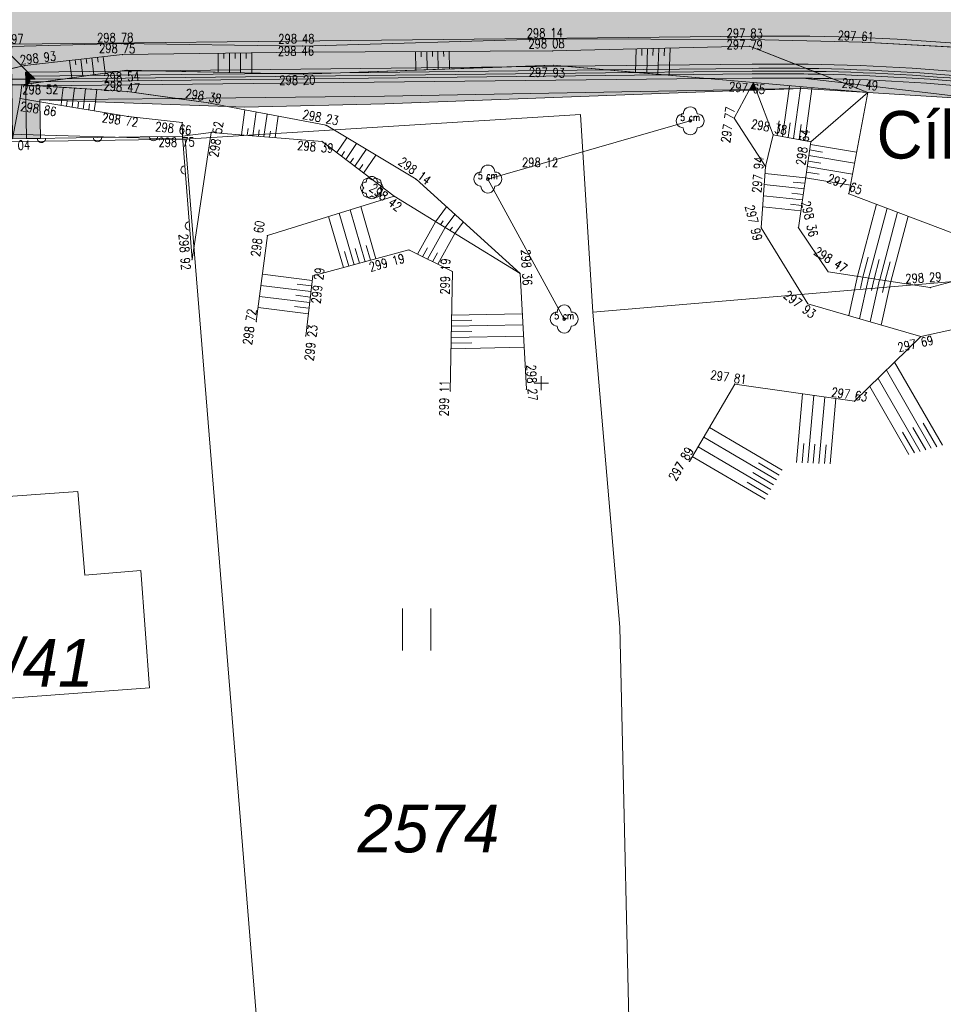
# Model space of a CAD drawing. Header units: metres. Extents: x -457078 to -456448, y -1111280 to -1111132.
# Tile 20 of 35: x -456769 to -456736, y -1111247 to -1111212. Entities that reach past the tile are written whole.
import ezdxf
from ezdxf.enums import TextEntityAlignment as Align

# ---------------------------------------------------------------- set-up
doc = ezdxf.new("R2010")
doc.units = ezdxf.units.M
doc.header["$MEASUREMENT"] = 0
doc.layers.get('0').update_dxf_attribs({"lineweight": 13})
for name, color, linetype, lineweight in [('GEOD - KULTURA', 3, 'Continuous', 13), ('GEOD - VYSKY', 34, 'Continuous', 0), ('HRANICE', 7, 'Continuous', 13), ('Hranice parcel', 9, 'Continuous', 13), ('Parcelní čísla', 9, 'Continuous', 13), ('Pop  PČ popisy', 9, 'Continuous', 13), ('PRIP_ODHUMUSOVANI', 31, 'Continuous', 0), ('PRIP_ODSTR_KOMUNIKACE', 254, 'Continuous', 0), ('SIT', 5, 'Continuous', 13), ('SKRYTE_BODY', 7, 'Continuous', 0), ('SRAFY', 7, 'Continuous', 0), ('TEREN', 7, 'Continuous', 13), ('TEXTY_KULTURA', 3, 'Continuous', 13), ('VYPNOUT HRANY', 7, 'Continuous', 13), ('VYPNOUT SRAFY', 7, 'Continuous', 0), ('Značky kultur', 9, 'Continuous', 13)]:
    doc.layers.add(name, color=color, linetype=linetype, lineweight=lineweight)
doc.styles.add('ROMANS', font='romans.shx')
doc.styles.add('Style-cs_Italics', font='cs_Italics.shx')
doc.styles.add('Style-cs_Working', font='cs_Working.shx')

# ---------------------------------------------------------------- blocks, each defined once
blk = doc.blocks.new('3.06')
at = {"layer": 'Značky kultur', "ltscale": 0.25}
for p, q in [((-0.0511, 0), (-0.0511, 0.15)), ((0.049, 0), (0.049, 0.15))]:
    blk.add_line(p, q, dxfattribs=at)
blk = doc.blocks.new('SIT')
at = {"color": 0, "linetype": 'ByBlock', "lineweight": -2}
for p, q in [((-1, 0), (1, 0)), ((0, 1), (0, -1))]:
    blk.add_line(p, q, dxfattribs=at)
blk = doc.blocks.new('KER')
at = {"color": 0, "linetype": 'ByBlock', "lineweight": -2, "flags": 128}
blk.add_lwpolyline([(-0.8, -0.8, 1.000074), (0.8, -0.8)], format="xyb", dxfattribs=at)
at = {"color": 0, "linetype": 'ByBlock', "lineweight": -2}
for centre, start, end in [((0, 0.8), 359.9958, 180.0042), ((-0.8, 0), 89.9989, 270.0011), ((-0.57, 0.53), 44.9958, 225.0042), ((0.57, 0.53), 314.9989, 135.0011), ((0.8, 0), 269.9989, 90.0011), ((-0.57, -0.6), 134.9989, 315.0011), ((0.57, -0.6), 224.9958, 45.0042)]:
    blk.add_arc(centre, 0.8, start, end, dxfattribs=at)
blk = doc.blocks.new('STROM_LI')
at = {"color": 0, "linetype": 'ByBlock', "lineweight": -2}
blk.add_circle((0, 0), 0.2, dxfattribs=at)
for centre, start, end in [((0.000019, 1.000148), 359.995762, 180.004238), ((-1, 0.000074), 89.998883, 270.001117), ((-1, 0.000074), 359.995762, 0.004238), ((1.000039, 0.000074), 179.995762, 180.004238), ((1.000039, 0.000074), 269.998883, 90.001117), ((0.000019, -1), 179.995762, 0.004238)]:
    blk.add_arc(centre, 1, start, end, dxfattribs=at)
blk = doc.blocks.new('PLOTZDEN')
at = {"color": 0, "linetype": 'ByBlock', "lineweight": -2}
blk.add_arc((0, 0), 0.6, 270, 90, dxfattribs=at)

msp = doc.modelspace()

# ---------------------------------------------------------------- hatches: boundary and pattern name
at = {"layer": 'PRIP_ODHUMUSOVANI', "ltscale": 0.25, "extrusion": (0, 0, -1)}
for points in [[(456740.941, -1111213.606, 0.047949), (456726.192, -1111215.155), (456718.085, -1111216.803), (456717.641, -1111216.804), (456715.534, -1111216.811), (456714.028, -1111217.117, -0.01785), (456711.775, -1111217.492), (456711.548, -1111217.893), (456710.932, -1111217.966), (456711.244, -1111217.415), (456715.806, -1111216.393), (456722.998, -1111215.024), (456729.617, -1111213.656), (456732.565, -1111213.149), (456738.528, -1111212.828), (456742.525, -1111212.725), (456749.66, -1111212.704), (456758.521, -1111212.962), (456764.991, -1111212.873), (456768.901, -1111212.973), (456768.917, -1111213.11), (456768.914, -1111213.315), (456768.539, -1111213.682), (456768.437, -1111213.66), (456764.954, -1111213.264), (456758.528, -1111213.176), (456749.593, -1111213.135), (456742.568, -1111212.97)], [(456742.478, -1111213.608, 0.004959), (456740.941, -1111213.606), (456742.568, -1111212.97), (456749.593, -1111213.135), (456758.528, -1111213.176), (456764.954, -1111213.264), (456768.437, -1111213.66), (456768.539, -1111213.682), (456768.326, -1111213.891), (456765.009, -1111213.855), (456764.791, -1111213.825), (456763.963, -1111213.844), (456751.059, -1111213.702), (456749.574, -1111213.649), (456749.2, -1111213.681)], [(456740.546, -1111213.76, 0.046664), (456726.222, -1111215.302), (456718.262, -1111216.92), (456718.085, -1111216.803), (456726.192, -1111215.155, -0.047949), (456740.941, -1111213.606)], [(456740.279, -1111213.865, 0.045795), (456726.242, -1111215.4), (456718.282, -1111217.018), (456718.262, -1111216.92), (456726.222, -1111215.302, -0.046664), (456740.546, -1111213.76)], [(456740.01, -1111213.97, 0.044915), (456726.262, -1111215.498), (456718.302, -1111217.116), (456718.282, -1111217.018), (456726.242, -1111215.4, -0.045795), (456740.279, -1111213.865)], [(456739.601, -1111214.13, 0.043576), (456726.292, -1111215.645), (456718.185, -1111217.293), (456718.302, -1111217.116), (456726.262, -1111215.498, -0.044915), (456740.01, -1111213.97)], [(456733.987, -1111214.9, 0.024686), (456726.9, -1111215.966), (456726.78, -1111215.961), (456726.763, -1111215.994), (456717.845, -1111217.806), (456718.185, -1111217.293), (456726.292, -1111215.645, -0.043576), (456739.601, -1111214.13), (456739.213, -1111214.281)], [(456767.896, -1111214.956), (456767.897, -1111214.887), (456763.025, -1111214.833), (456764.782, -1111214.587), (456767.85, -1111214.386), (456768.403, -1111214.392), (456768.397, -1111214.873)]]:
    msp.add_hatch(color=256, dxfattribs=at).paths.add_polyline_path(points)
at = {"layer": 'PRIP_ODHUMUSOVANI', "ltscale": 0.25}
for points in [[(-456768.91, -1111213.764), (-456768.914, -1111213.315), (-456768.539, -1111213.682)], [(-456740.941, -1111213.606, 0.004959), (-456742.478, -1111213.608), (-456749.2, -1111213.681), (-456747.664, -1111213.815), (-456742.477, -1111213.758, -0.006241), (-456740.546, -1111213.76)], [(-456768.905, -1111214.148), (-456768.91, -1111213.764), (-456768.539, -1111213.682), (-456768.326, -1111213.891), (-456768.408, -1111213.892), (-456768.405, -1111214.142)], [(-456768.256, -1111214.041), (-456768.408, -1111213.892), (-456768.326, -1111213.891), (-456768.174, -1111214.04)], [(-456768.405, -1111214.142), (-456768.408, -1111213.892), (-456768.256, -1111214.041), (-456768.255, -1111214.141)], [(-456768.174, -1111214.04), (-456768.326, -1111213.891), (-456765.009, -1111213.855), (-456766.194, -1111214.018)], [(-456767.774, -1111214.235), (-456766.984, -1111214.127), (-456746.639, -1111213.903), (-456745.615, -1111213.992)], [(-456766.984, -1111214.127), (-456766.194, -1111214.018), (-456759.466, -1111213.944), (-456758.489, -1111213.966), (-456757.163, -1111213.919), (-456747.664, -1111213.815), (-456746.639, -1111213.903)], [(-456766.194, -1111214.018), (-456765.009, -1111213.855), (-456763.963, -1111213.844), (-456759.466, -1111213.944)], [(-456765.009, -1111213.855), (-456764.791, -1111213.825), (-456763.963, -1111213.844)], [(-456759.466, -1111213.944), (-456763.963, -1111213.844), (-456751.059, -1111213.702), (-456757.163, -1111213.919)], [(-456758.489, -1111213.966), (-456759.466, -1111213.944), (-456757.163, -1111213.919)], [(-456757.163, -1111213.919), (-456751.059, -1111213.702), (-456749.2, -1111213.681), (-456747.664, -1111213.815)], [(-456751.059, -1111213.702), (-456749.574, -1111213.649), (-456749.2, -1111213.681)], [(-456740.546, -1111213.76, 0.006241), (-456742.477, -1111213.758), (-456747.664, -1111213.815), (-456746.639, -1111213.903), (-456742.475, -1111213.858, -0.007108), (-456740.279, -1111213.865)], [(-456740.279, -1111213.865, 0.007108), (-456742.475, -1111213.858), (-456746.639, -1111213.903), (-456745.615, -1111213.992), (-456742.474, -1111213.958, -0.007986), (-456740.01, -1111213.97)], [(-456740.01, -1111213.97, 0.007986), (-456742.474, -1111213.958), (-456745.615, -1111213.992), (-456744.079, -1111214.125), (-456742.473, -1111214.108, -0.009323), (-456739.601, -1111214.13)], [(-456768.903, -1111214.343), (-456768.905, -1111214.148), (-456768.405, -1111214.142), (-456768.403, -1111214.322), (-456768.542, -1111214.341)], [(-456768.403, -1111214.35), (-456768.542, -1111214.341), (-456768.403, -1111214.322)], [(-456768.403, -1111214.322), (-456768.405, -1111214.142), (-456768.255, -1111214.141), (-456768.254, -1111214.241), (-456768.323, -1111214.311)], [(-456768.364, -1111214.353), (-456768.403, -1111214.35), (-456768.403, -1111214.322), (-456768.323, -1111214.311)], [(-456767.85, -1111214.386), (-456768.364, -1111214.353), (-456768.323, -1111214.311), (-456767.774, -1111214.235), (-456745.615, -1111213.992), (-456744.079, -1111214.125)], [(-456768.323, -1111214.311), (-456768.254, -1111214.241), (-456767.774, -1111214.235)], [(-456768.255, -1111214.141), (-456768.256, -1111214.041), (-456768.174, -1111214.04), (-456768.073, -1111214.139)], [(-456768.254, -1111214.241), (-456768.255, -1111214.141), (-456768.073, -1111214.139), (-456766.984, -1111214.127), (-456767.774, -1111214.235)], [(-456768.073, -1111214.139), (-456768.174, -1111214.04), (-456766.194, -1111214.018), (-456766.984, -1111214.127)], [(-456763.025, -1111214.833), (-456764.782, -1111214.587), (-456767.85, -1111214.386), (-456744.079, -1111214.125), (-456742.43, -1111214.268), (-456742.559, -1111214.508), (-456755.594, -1111214.752)], [(-456740.67, -1111214.109, 0.005852), (-456742.473, -1111214.108), (-456744.079, -1111214.125), (-456742.43, -1111214.268), (-456738.344, -1111214.621), (-456739.213, -1111214.281)], [(-456742.559, -1111214.508), (-456742.43, -1111214.268), (-456742.34, -1111214.504)], [(-456738.345, -1111214.622), (-456740.675, -1111214.473), (-456742.34, -1111214.504), (-456742.43, -1111214.268), (-456738.344, -1111214.621)], [(-456739.601, -1111214.13, 0.003471), (-456740.67, -1111214.109), (-456739.213, -1111214.281)], [(-456733.987, -1111214.9), (-456738.344, -1111214.622), (-456738.344, -1111214.621), (-456739.213, -1111214.281)], [(-456768.882, -1111216.274), (-456768.903, -1111214.343), (-456768.542, -1111214.341), (-456768.606, -1111214.839)], [(-456768.397, -1111214.873), (-456768.606, -1111214.839), (-456768.542, -1111214.341), (-456768.403, -1111214.35), (-456768.403, -1111214.392)], [(-456768.403, -1111214.392), (-456768.403, -1111214.35), (-456768.364, -1111214.353)], [(-456768.403, -1111214.392), (-456768.364, -1111214.353), (-456767.85, -1111214.386)], [(-456760.59, -1111215.142), (-456761.217, -1111215.12), (-456761.879, -1111214.994), (-456763.025, -1111214.833), (-456755.594, -1111214.752), (-456742.559, -1111214.508), (-456742.578, -1111214.543), (-456755.591, -1111215.024)], [(-456742.578, -1111214.543), (-456742.559, -1111214.508), (-456742.34, -1111214.504), (-456742.328, -1111214.534)], [(-456742.328, -1111214.534), (-456742.34, -1111214.504), (-456740.675, -1111214.473)], [(-456768.882, -1111216.274), (-456768.606, -1111214.839), (-456768.397, -1111214.873), (-456768.382, -1111216.266)], [(-456768.382, -1111216.266), (-456768.397, -1111214.873), (-456767.896, -1111214.956), (-456767.882, -1111216.258), (-456767.994, -1111216.26)], [(-456761.217, -1111215.12), (-456767.897, -1111214.887), (-456763.025, -1111214.833), (-456761.879, -1111214.994)]]:
    msp.add_hatch(color=256, dxfattribs=at).paths.add_polyline_path(points)
at = {"layer": 'PRIP_ODSTR_KOMUNIKACE', "ltscale": 0.25, "extrusion": (0, 0, -1)}
for points in [[(456818.051, -1111210.437, 0.328774), (456832.495, -1111200.031), (456832.625, -1111199.714), (456832.838, -1111198.786), (456835.73, -1111199.381), (456835.535, -1111200.327), (456834.673, -1111202.845), (456832.607, -1111206.389), (456830.619, -1111208.714), (456828.356, -1111210.477), (456825.032, -1111212.424), (456823.212, -1111213.494), (456814.395, -1111213.397), (456798.647, -1111213.224), (456787.338, -1111213.1), (456781.464, -1111213.036), (456775.948, -1111212.975), (456768.919, -1111212.898), (456742.489, -1111212.608, 0.052921), (456725.993, -1111214.175), (456713.928, -1111216.627, -0.098325), (456701.658, -1111216.682), (456699.407, -1111216.246), (456699.932, -1111213.292), (456702.229, -1111213.737, 0.033568), (456706.022, -1111214.212), (456706.095, -1111214.223), (456706.2, -1111214.221, 0.033825), (456710.051, -1111214.157), (456710.806, -1111214.145), (456711.439, -1111214.006, 0.016836), (456713.331, -1111213.687), (456725.395, -1111211.236, -0.015515), (456730.38, -1111210.383), (456732.9, -1111210.113), (456738.582, -1111209.739), (456742.676, -1111209.721), (456749.19, -1111209.905), (456749.58, -1111209.685), (456749.852, -1111209.688), (456765.531, -1111209.861), (456765.854, -1111209.864), (456766.038, -1111209.95), (456768.897, -1111210.079), (456776.048, -1111210.13), (456781.21, -1111210.162), (456787.904, -1111210.368), (456793.171, -1111210.403), (456797.067, -1111210.364), (456805.08, -1111210.32), (456806.668, -1111210.312)], [(456711.463, -1111217.027, 0.019827), (456713.928, -1111216.627), (456725.993, -1111214.175, -0.052921), (456742.489, -1111212.608), (456768.919, -1111212.898), (456768.918, -1111212.973), (456768.901, -1111212.973), (456764.991, -1111212.873), (456758.521, -1111212.962), (456749.66, -1111212.704), (456742.525, -1111212.725), (456738.528, -1111212.828), (456732.565, -1111213.149), (456729.617, -1111213.656), (456722.998, -1111215.024), (456715.806, -1111216.393), (456711.244, -1111217.415)]]:
    msp.add_hatch(color=256, dxfattribs=at).paths.add_polyline_path(points)

# ---------------------------------------------------------------- linework, layer by layer
at = {"layer": 'GEOD - KULTURA', "ltscale": 0.25}
for p, q in [((-456751.909, -1111217.709), (-456744.686, -1111215.633)), ((-456749.183, -1111222.707), (-456751.909, -1111217.709))]:
    msp.add_line(p, q, dxfattribs=at)
at = {"layer": 'HRANICE', "ltscale": 0.25}
for p, q in [((-456768.882, -1111216.274), (-456762.806, -1111216.178)), ((-456762.806, -1111216.178), (-456762.467, -1111220.587))]:
    msp.add_line(p, q, dxfattribs=at)
at = {"layer": 'Hranice parcel', "ltscale": 0.25}
for p, q in [((-456837.84, -1111214.13), (-456762.71, -1111216.29)), ((-456762.71, -1111216.29), (-456780.73, -1111216.53)), ((-456758.67, -1111266.16), (-456762.71, -1111216.29))]:
    msp.add_line(p, q, dxfattribs=at)
at = {"layer": 'Hranice parcel', "ltscale": 0.25, "flags": 128}
for points in [[(-456748.16, -1111222.46), (-456748.6, -1111215.4), (-456762.71, -1111216.29)], [(-456698.75, -1111218.05), (-456721.85, -1111220.23), (-456748.16, -1111222.46)], [(-456748.16, -1111222.46), (-456747.2, -1111233.71), (-456746.78, -1111251.85), (-456756.11, -1111252.95), (-456755.77, -1111256.51), (-456754.252, -1111277.746)], [(-456764.3, -1111231.68), (-456763.99, -1111235.87), (-456775.7, -1111236.74), (-456775.98, -1111232.53), (-456773.13, -1111232.3), (-456773.36, -1111229.35), (-456766.55, -1111228.86), (-456766.3, -1111231.85), (-456764.3, -1111231.68)]]:
    msp.add_lwpolyline(points, dxfattribs=at)
at = {"layer": 'PRIP_ODHUMUSOVANI', "ltscale": 0.25, "flags": 128}
msp.add_lwpolyline([(-456732.565, -1111213.149), (-456738.528, -1111212.828), (-456742.525, -1111212.725), (-456749.66, -1111212.704), (-456758.521, -1111212.962), (-456764.991, -1111212.873), (-456768.901, -1111212.973), (-456768.917, -1111213.11), (-456768.914, -1111213.315), (-456768.539, -1111213.682), (-456768.437, -1111213.66), (-456764.954, -1111213.264), (-456758.528, -1111213.176), (-456749.593, -1111213.135), (-456742.568, -1111212.97), (-456740.941, -1111213.606, -0.047949), (-456726.192, -1111215.155)], format="xyb", dxfattribs=at)
for points in [[(-456742.478, -1111213.608, -0.004959), (-456740.941, -1111213.606), (-456742.568, -1111212.97), (-456749.593, -1111213.135), (-456758.528, -1111213.176), (-456764.954, -1111213.264), (-456768.437, -1111213.66), (-456768.539, -1111213.682), (-456768.326, -1111213.891), (-456765.009, -1111213.855), (-456764.791, -1111213.825), (-456763.963, -1111213.844), (-456751.059, -1111213.702), (-456749.574, -1111213.649), (-456749.2, -1111213.681)], [(-456740.941, -1111213.606, 0.004959), (-456742.478, -1111213.608), (-456749.2, -1111213.681), (-456747.664, -1111213.815), (-456742.477, -1111213.758, -0.006241), (-456740.546, -1111213.76)], [(-456740.546, -1111213.76, -0.046664), (-456726.222, -1111215.302), (-456718.262, -1111216.92), (-456718.085, -1111216.803), (-456726.192, -1111215.155, 0.047949), (-456740.941, -1111213.606)], [(-456740.546, -1111213.76, 0.006241), (-456742.477, -1111213.758), (-456747.664, -1111213.815), (-456746.639, -1111213.903), (-456742.475, -1111213.858, -0.007108), (-456740.279, -1111213.865)], [(-456740.279, -1111213.865, 0.007108), (-456742.475, -1111213.858), (-456746.639, -1111213.903), (-456745.615, -1111213.992), (-456742.474, -1111213.958, -0.007986), (-456740.01, -1111213.97)], [(-456740.01, -1111213.97, 0.007986), (-456742.474, -1111213.958), (-456745.615, -1111213.992), (-456744.079, -1111214.125), (-456742.473, -1111214.108, -0.009323), (-456739.601, -1111214.13)], [(-456740.279, -1111213.865, -0.045795), (-456726.242, -1111215.4), (-456718.282, -1111217.018), (-456718.262, -1111216.92), (-456726.222, -1111215.302, 0.046664), (-456740.546, -1111213.76)], [(-456740.01, -1111213.97, -0.044915), (-456726.262, -1111215.498), (-456718.302, -1111217.116), (-456718.282, -1111217.018), (-456726.242, -1111215.4, 0.045795), (-456740.279, -1111213.865)], [(-456739.601, -1111214.13, -0.043576), (-456726.292, -1111215.645), (-456718.185, -1111217.293), (-456718.302, -1111217.116), (-456726.262, -1111215.498, 0.044915), (-456740.01, -1111213.97)], [(-456740.67, -1111214.109, 0.005852), (-456742.473, -1111214.108), (-456744.079, -1111214.125), (-456742.43, -1111214.268), (-456738.344, -1111214.621), (-456739.213, -1111214.281)], [(-456739.601, -1111214.13, 0.003471), (-456740.67, -1111214.109), (-456739.213, -1111214.281)], [(-456733.987, -1111214.9, -0.024686), (-456726.9, -1111215.966), (-456726.78, -1111215.961), (-456726.763, -1111215.994), (-456717.845, -1111217.806), (-456718.185, -1111217.293), (-456726.292, -1111215.645, 0.043576), (-456739.601, -1111214.13), (-456739.213, -1111214.281)]]:
    msp.add_lwpolyline(points, format="xyb", close=True, dxfattribs=at)
for points in [[(-456768.91, -1111213.764), (-456768.539, -1111213.682), (-456768.914, -1111213.315)], [(-456768.91, -1111213.764), (-456768.905, -1111214.148), (-456768.405, -1111214.142), (-456768.408, -1111213.892), (-456768.326, -1111213.891), (-456768.539, -1111213.682)], [(-456768.326, -1111213.891), (-456768.408, -1111213.892), (-456768.256, -1111214.041), (-456768.174, -1111214.04)], [(-456768.255, -1111214.141), (-456768.256, -1111214.041), (-456768.408, -1111213.892), (-456768.405, -1111214.142)], [(-456765.009, -1111213.855), (-456768.326, -1111213.891), (-456768.174, -1111214.04), (-456766.194, -1111214.018)], [(-456746.639, -1111213.903), (-456766.984, -1111214.127), (-456767.774, -1111214.235), (-456745.615, -1111213.992)], [(-456747.664, -1111213.815), (-456757.163, -1111213.919), (-456758.489, -1111213.966), (-456759.466, -1111213.944), (-456766.194, -1111214.018), (-456766.984, -1111214.127), (-456746.639, -1111213.903)], [(-456766.194, -1111214.018), (-456759.466, -1111213.944), (-456763.963, -1111213.844), (-456765.009, -1111213.855)], [(-456763.963, -1111213.844), (-456764.791, -1111213.825), (-456765.009, -1111213.855)], [(-456759.466, -1111213.944), (-456757.163, -1111213.919), (-456751.059, -1111213.702), (-456763.963, -1111213.844)], [(-456759.466, -1111213.944), (-456758.489, -1111213.966), (-456757.163, -1111213.919)], [(-456749.2, -1111213.681), (-456751.059, -1111213.702), (-456757.163, -1111213.919), (-456747.664, -1111213.815)], [(-456749.574, -1111213.649), (-456751.059, -1111213.702), (-456749.2, -1111213.681)], [(-456768.542, -1111214.341), (-456768.403, -1111214.322), (-456768.405, -1111214.142), (-456768.905, -1111214.148), (-456768.903, -1111214.343)], [(-456768.403, -1111214.322), (-456768.542, -1111214.341), (-456768.403, -1111214.35)], [(-456768.323, -1111214.311), (-456768.254, -1111214.241), (-456768.255, -1111214.141), (-456768.405, -1111214.142), (-456768.403, -1111214.322)], [(-456768.403, -1111214.322), (-456768.403, -1111214.35), (-456768.364, -1111214.353), (-456768.323, -1111214.311)], [(-456768.323, -1111214.311), (-456768.364, -1111214.353), (-456767.85, -1111214.386), (-456744.079, -1111214.125), (-456745.615, -1111213.992), (-456767.774, -1111214.235)], [(-456768.323, -1111214.311), (-456767.774, -1111214.235), (-456768.254, -1111214.241)], [(-456768.073, -1111214.139), (-456768.174, -1111214.04), (-456768.256, -1111214.041), (-456768.255, -1111214.141)], [(-456768.255, -1111214.141), (-456768.254, -1111214.241), (-456767.774, -1111214.235), (-456766.984, -1111214.127), (-456768.073, -1111214.139)], [(-456766.194, -1111214.018), (-456768.174, -1111214.04), (-456768.073, -1111214.139), (-456766.984, -1111214.127)], [(-456764.782, -1111214.587), (-456763.025, -1111214.833), (-456755.594, -1111214.752), (-456742.559, -1111214.508), (-456742.43, -1111214.268), (-456744.079, -1111214.125), (-456767.85, -1111214.386)], [(-456742.34, -1111214.504), (-456742.43, -1111214.268), (-456742.559, -1111214.508)], [(-456738.344, -1111214.621), (-456742.43, -1111214.268), (-456742.34, -1111214.504), (-456740.675, -1111214.473), (-456738.345, -1111214.622)], [(-456738.344, -1111214.621), (-456738.344, -1111214.622), (-456733.987, -1111214.9), (-456739.213, -1111214.281)], [(-456768.882, -1111216.274), (-456768.606, -1111214.839), (-456768.542, -1111214.341), (-456768.903, -1111214.343)], [(-456768.542, -1111214.341), (-456768.606, -1111214.839), (-456768.397, -1111214.873), (-456768.403, -1111214.392), (-456768.403, -1111214.35)], [(-456768.403, -1111214.392), (-456768.364, -1111214.353), (-456768.403, -1111214.35)], [(-456768.403, -1111214.392), (-456767.85, -1111214.386), (-456768.364, -1111214.353)], [(-456767.896, -1111214.956), (-456767.897, -1111214.887), (-456763.025, -1111214.833), (-456764.782, -1111214.587), (-456767.85, -1111214.386), (-456768.403, -1111214.392), (-456768.397, -1111214.873)], [(-456761.879, -1111214.994), (-456761.217, -1111215.12), (-456760.59, -1111215.142), (-456755.591, -1111215.024), (-456742.578, -1111214.543), (-456742.559, -1111214.508), (-456755.594, -1111214.752), (-456763.025, -1111214.833)], [(-456742.578, -1111214.543), (-456742.328, -1111214.534), (-456742.34, -1111214.504), (-456742.559, -1111214.508)], [(-456742.328, -1111214.534), (-456740.675, -1111214.473), (-456742.34, -1111214.504)], [(-456768.606, -1111214.839), (-456768.882, -1111216.274), (-456768.382, -1111216.266), (-456768.397, -1111214.873)], [(-456767.882, -1111216.258), (-456767.896, -1111214.956), (-456768.397, -1111214.873), (-456768.382, -1111216.266), (-456767.994, -1111216.26)], [(-456767.897, -1111214.887), (-456761.217, -1111215.12), (-456761.879, -1111214.994), (-456763.025, -1111214.833)]]:
    msp.add_lwpolyline(points, close=True, dxfattribs=at)
at = {"layer": 'PRIP_ODSTR_KOMUNIKACE', "ltscale": 0.25, "flags": 128}
msp.add_lwpolyline([(-456823.212, -1111213.494), (-456814.395, -1111213.397), (-456798.647, -1111213.224), (-456787.338, -1111213.1), (-456781.464, -1111213.036), (-456775.948, -1111212.975), (-456768.919, -1111212.898), (-456742.489, -1111212.608, -0.052921), (-456725.993, -1111214.175)], format="xyb", dxfattribs=at)
msp.add_lwpolyline([(-456711.463, -1111217.027, -0.019827), (-456713.928, -1111216.627), (-456725.993, -1111214.175, 0.052921), (-456742.489, -1111212.608), (-456768.919, -1111212.898), (-456768.918, -1111212.973), (-456768.901, -1111212.973), (-456764.991, -1111212.873), (-456758.521, -1111212.962), (-456749.66, -1111212.704), (-456742.525, -1111212.725), (-456738.528, -1111212.828), (-456732.565, -1111213.149), (-456729.617, -1111213.656), (-456722.998, -1111215.024), (-456715.806, -1111216.393), (-456711.244, -1111217.415)], format="xyb", close=True, dxfattribs=at)
at = {"layer": 'SKRYTE_BODY', "ltscale": 0.25}
for p in [(-456764.991, -1111212.873), (-456749.66, -1111212.704), (-456742.525, -1111212.725), (-456738.528, -1111212.828), (-456764.954, -1111213.264), (-456758.528, -1111213.176), (-456758.521, -1111212.962), (-456749.593, -1111213.135), (-456742.568, -1111212.97), (-456742.568, -1111212.97), (-456768.437, -1111213.66), (-456768.437, -1111213.66), (-456764.791, -1111213.825), (-456758.489, -1111213.966), (-456749.574, -1111213.649), (-456742.43, -1111214.268), (-456742.43, -1111214.268), (-456768.542, -1111214.341), (-456768.542, -1111214.341), (-456764.782, -1111214.587), (-456738.344, -1111214.621), (-456738.344, -1111214.621), (-456768.606, -1111214.839), (-456768.606, -1111214.839), (-456768.606, -1111214.839), (-456761.879, -1111214.994), (-456764.743, -1111215.474), (-456762.816, -1111215.693), (-456762.816, -1111215.693), (-456744.686, -1111215.633), (-456743.114, -1111215.537), (-456761.785, -1111216.043), (-456761.785, -1111216.043), (-456761.785, -1111216.043), (-456757.686, -1111215.792), (-456762.806, -1111216.178), (-456762.806, -1111216.178), (-456762.806, -1111216.178), (-456757.824, -1111216.366), (-456757.824, -1111216.366), (-456741.721, -1111216.126), (-456740.381, -1111216.378), (-456741.996, -1111217.268), (-456754.472, -1111217.716), (-456751.909, -1111217.709), (-456755.255, -1111218.327), (-456755.255, -1111218.327), (-456739.028, -1111218.233), (-456742.149, -1111219.452), (-456740.824, -1111219.449), (-456759.778, -1111219.728), (-456754.726, -1111220.241), (-456762.467, -1111220.587), (-456762.467, -1111220.587), (-456753.174, -1111221.014), (-456758.162, -1111221.169), (-456750.761, -1111221.083), (-456750.761, -1111221.083), (-456739.763, -1111221.021), (-456736.116, -1111221.584), (-456740.488, -1111222.162), (-456749.183, -1111222.707), (-456760.174, -1111222.797), (-456758.409, -1111223.314), (-456736.456, -1111223.335), (-456736.456, -1111223.335), (-456750.534, -1111225.214), (-456743.095, -1111225.033), (-456753.251, -1111225.283), (-456738.816, -1111225.644), (-456744.714, -1111227.792)]:
    msp.add_point(p, dxfattribs=at)
at = {"layer": 'SRAFY', "ltscale": 0.25}
for p, q in [((-456741.387, -1111216.189), (-456741.154, -1111214.491)), ((-456740.993, -1111216.263), (-456740.749, -1111214.476)), ((-456740.6, -1111216.337), (-456740.347, -1111214.494)), ((-456767.142, -1111215.08), (-456767.123, -1111214.914)), ((-456766.945, -1111215.112), (-456766.923, -1111214.921)), ((-456766.747, -1111215.145), (-456766.722, -1111214.928)), ((-456766.549, -1111215.177), (-456766.526, -1111214.971)), ((-456766.352, -1111215.21), (-456766.321, -1111214.942)), ((-456766.154, -1111215.242), (-456766.129, -1111215.025)), ((-456765.957, -1111215.275), (-456765.92, -1111214.956)), ((-456760.699, -1111216.132), (-456760.578, -1111215.242)), ((-456760.3, -1111216.164), (-456760.185, -1111215.316)), ((-456759.901, -1111216.197), (-456759.791, -1111215.391)), ((-456759.501, -1111216.229), (-456759.398, -1111215.466)), ((-456741.584, -1111216.152), (-456741.513, -1111215.635)), ((-456741.19, -1111216.226), (-456741.118, -1111215.698)), ((-456760.499, -1111216.148), (-456760.467, -1111215.906)), ((-456760.1, -1111216.18), (-456760.069, -1111215.95)), ((-456759.701, -1111216.213), (-456759.671, -1111215.995)), ((-456740.796, -1111216.3), (-456740.723, -1111215.76)), ((-456757.297, -1111216.768), (-456756.939, -1111216.239)), ((-456756.979, -1111217.011), (-456756.595, -1111216.445)), ((-456757.138, -1111216.889), (-456757.029, -1111216.728)), ((-456756.661, -1111217.254), (-456756.252, -1111216.651)), ((-456740.424, -1111216.673), (-456739.958, -1111216.751)), ((-456740.395, -1111216.475), (-456738.747, -1111216.75)), ((-456756.82, -1111217.133), (-456756.703, -1111216.96)), ((-456756.342, -1111217.497), (-456755.908, -1111216.857)), ((-456740.481, -1111217.069), (-456740.02, -1111217.146)), ((-456740.452, -1111216.871), (-456738.822, -1111217.143)), ((-456756.501, -1111217.376), (-456756.377, -1111217.193)), ((-456740.538, -1111217.465), (-456740.082, -1111217.541)), ((-456740.509, -1111217.267), (-456738.896, -1111217.536)), ((-456740.566, -1111217.663), (-456742.013, -1111217.508)), ((-456740.595, -1111217.861), (-456741.008, -1111217.817)), ((-456740.566, -1111217.663), (-456738.97, -1111217.929)), ((-456740.623, -1111218.059), (-456742.041, -1111217.907)), ((-456740.681, -1111218.455), (-456742.069, -1111218.307)), ((-456740.652, -1111218.257), (-456741.057, -1111218.214)), ((-456756.293, -1111220.664), (-456756.829, -1111218.815)), ((-456755.907, -1111220.56), (-456756.447, -1111218.696)), ((-456753.776, -1111219.234), (-456753.38, -1111218.707)), ((-456740.738, -1111218.851), (-456742.097, -1111218.706)), ((-456740.709, -1111218.653), (-456741.106, -1111218.611)), ((-456738.717, -1111221.183), (-456738.037, -1111218.61)), ((-456738.319, -1111221.244), (-456737.661, -1111218.753)), ((-456737.922, -1111221.305), (-456737.285, -1111218.896)), ((-456757.066, -1111220.873), (-456757.594, -1111219.051)), ((-456756.679, -1111220.769), (-456757.211, -1111218.933)), ((-456754.416, -1111220.395), (-456753.774, -1111219.236)), ((-456753.605, -1111219.339), (-456753.504, -1111219.206)), ((-456753.433, -1111219.444), (-456753.083, -1111218.977)), ((-456753.091, -1111219.654), (-456752.785, -1111219.246)), ((-456737.524, -1111221.367), (-456736.909, -1111219.039)), ((-456754.058, -1111220.574), (-456753.432, -1111219.445)), ((-456753.262, -1111219.549), (-456753.175, -1111219.433)), ((-456753.7, -1111220.752), (-456753.091, -1111219.654)), ((-456756.873, -1111220.821), (-456757.025, -1111220.296)), ((-456756.486, -1111220.716), (-456756.64, -1111220.188)), ((-456756.1, -1111220.612), (-456756.254, -1111220.08)), ((-456754.237, -1111220.484), (-456754.058, -1111220.162)), ((-456753.879, -1111220.663), (-456753.705, -1111220.349)), ((-456738.518, -1111221.213), (-456738.33, -1111220.501)), ((-456738.121, -1111221.275), (-456737.939, -1111220.586)), ((-456737.723, -1111221.336), (-456737.547, -1111220.671)), ((-456758.18, -1111221.327), (-456759.956, -1111221.11)), ((-456738.717, -1111221.183), (-456739.028, -1111222.587)), ((-456738.321, -1111221.244), (-456738.643, -1111222.699)), ((-456738.519, -1111221.213), (-456738.608, -1111221.614)), ((-456737.925, -1111221.305), (-456738.258, -1111222.811)), ((-456738.123, -1111221.274), (-456738.215, -1111221.69)), ((-456737.528, -1111221.366), (-456737.873, -1111222.923)), ((-456737.726, -1111221.335), (-456737.822, -1111221.766)), ((-456758.226, -1111221.724), (-456760.007, -1111221.507)), ((-456758.203, -1111221.525), (-456758.711, -1111221.463)), ((-456758.272, -1111222.122), (-456760.059, -1111221.903)), ((-456758.249, -1111221.923), (-456758.758, -1111221.861)), ((-456758.317, -1111222.519), (-456760.11, -1111222.3)), ((-456758.295, -1111222.32), (-456758.805, -1111222.258)), ((-456753.206, -1111222.766), (-456752.477, -1111222.753)), ((-456753.202, -1111222.566), (-456750.682, -1111222.519)), ((-456753.209, -1111222.966), (-456750.66, -1111222.919)), ((-456753.216, -1111223.366), (-456750.638, -1111223.319)), ((-456753.213, -1111223.166), (-456752.476, -1111223.153)), ((-456753.224, -1111223.767), (-456750.616, -1111223.718)), ((-456753.22, -1111223.566), (-456752.475, -1111223.553)), ((-456735.683, -1111227.213), (-456737.389, -1111224.248)), ((-456736.48, -1111227.433), (-456737.979, -1111224.826)), ((-456736.081, -1111227.323), (-456737.684, -1111224.537)), ((-456736.878, -1111227.543), (-456738.275, -1111225.114)), ((-456740.894, -1111227.83), (-456740.673, -1111225.379)), ((-456740.493, -1111227.845), (-456740.276, -1111225.436)), ((-456740.093, -1111227.861), (-456739.88, -1111225.492)), ((-456739.693, -1111227.876), (-456739.483, -1111225.549)), ((-456741.403, -1111228.107), (-456744.003, -1111226.58)), ((-456736.28, -1111227.378), (-456736.738, -1111226.582)), ((-456735.882, -1111227.268), (-456736.37, -1111226.42)), ((-456741.606, -1111228.452), (-456744.205, -1111226.925)), ((-456736.679, -1111227.488), (-456737.107, -1111226.743)), ((-456741.809, -1111228.797), (-456744.407, -1111227.269)), ((-456740.693, -1111227.838), (-456740.631, -1111227.149)), ((-456740.293, -1111227.853), (-456740.232, -1111227.176)), ((-456739.893, -1111227.868), (-456739.833, -1111227.203)), ((-456742.012, -1111229.141), (-456744.61, -1111227.614)), ((-456741.505, -1111228.279), (-456742.247, -1111227.843)), ((-456741.707, -1111228.624), (-456742.45, -1111228.188)), ((-456741.91, -1111228.969), (-456742.653, -1111228.533))]:
    msp.add_line(p, q, dxfattribs=at)
at = {"layer": 'TEREN', "ltscale": 0.25}
for p, q in [((-456742.578, -1111214.543), (-456743.114, -1111215.537)), ((-456741.721, -1111216.126), (-456742.328, -1111214.534)), ((-456740.381, -1111216.378), (-456738.345, -1111214.622)), ((-456738.344, -1111214.622), (-456739.028, -1111218.233)), ((-456767.896, -1111214.956), (-456764.743, -1111215.474)), ((-456757.686, -1111215.792), (-456761.217, -1111215.12)), ((-456764.743, -1111215.474), (-456762.816, -1111215.693)), ((-456762.816, -1111215.693), (-456762.806, -1111216.178)), ((-456743.114, -1111215.537), (-456741.996, -1111217.268)), ((-456762.806, -1111216.178), (-456761.785, -1111216.043)), ((-456762.467, -1111220.587), (-456761.785, -1111216.043)), ((-456761.785, -1111216.043), (-456757.824, -1111216.366)), ((-456754.472, -1111217.716), (-456757.686, -1111215.792)), ((-456757.824, -1111216.366), (-456755.255, -1111218.327)), ((-456741.721, -1111216.126), (-456741.996, -1111217.268)), ((-456741.721, -1111216.126), (-456740.381, -1111216.378)), ((-456740.381, -1111216.378), (-456740.824, -1111219.449)), ((-456741.996, -1111217.268), (-456742.149, -1111219.452)), ((-456750.761, -1111221.083), (-456754.472, -1111217.716)), ((-456759.778, -1111219.728), (-456755.255, -1111218.327)), ((-456755.255, -1111218.327), (-456750.761, -1111221.083)), ((-456739.028, -1111218.233), (-456734.796, -1111219.842)), ((-456742.149, -1111219.452), (-456740.488, -1111222.162)), ((-456740.824, -1111219.449), (-456739.763, -1111221.021)), ((-456760.174, -1111222.797), (-456759.778, -1111219.728)), ((-456758.162, -1111221.169), (-456754.726, -1111220.241)), ((-456754.726, -1111220.241), (-456753.174, -1111221.014)), ((-456753.174, -1111221.014), (-456753.251, -1111225.283)), ((-456736.116, -1111221.584), (-456733.852, -1111220.969)), ((-456758.409, -1111223.314), (-456758.162, -1111221.169)), ((-456750.761, -1111221.083), (-456750.534, -1111225.214)), ((-456739.763, -1111221.021), (-456736.116, -1111221.584)), ((-456736.456, -1111223.335), (-456730.185, -1111221.966)), ((-456740.488, -1111222.162), (-456736.456, -1111223.335)), ((-456738.816, -1111225.644), (-456736.456, -1111223.335)), ((-456744.714, -1111227.792), (-456743.095, -1111225.033)), ((-456743.095, -1111225.033), (-456738.816, -1111225.644))]:
    msp.add_line(p, q, dxfattribs=at)
msp.add_point((-456749.824, -1111217.28), dxfattribs=at)
at = {"layer": 'VYPNOUT HRANY', "ltscale": 0.25}
for p, q in [((-456768.901, -1111212.973), (-456764.991, -1111212.873)), ((-456764.991, -1111212.873), (-456758.521, -1111212.962)), ((-456758.521, -1111212.962), (-456749.66, -1111212.704)), ((-456749.66, -1111212.704), (-456742.525, -1111212.725)), ((-456742.525, -1111212.725), (-456738.528, -1111212.828)), ((-456738.528, -1111212.828), (-456732.565, -1111213.149)), ((-456768.437, -1111213.66), (-456764.954, -1111213.264)), ((-456764.954, -1111213.264), (-456758.528, -1111213.176)), ((-456758.528, -1111213.176), (-456749.593, -1111213.135)), ((-456749.593, -1111213.135), (-456742.568, -1111212.97)), ((-456742.568, -1111212.97), (-456738.344, -1111214.621)), ((-456768.938, -1111213.77), (-456768.437, -1111213.66)), ((-456768.542, -1111214.341), (-456764.791, -1111213.825)), ((-456764.791, -1111213.825), (-456758.489, -1111213.966)), ((-456758.489, -1111213.966), (-456749.574, -1111213.649)), ((-456749.574, -1111213.649), (-456742.43, -1111214.268)), ((-456742.43, -1111214.268), (-456742.578, -1111214.543)), ((-456742.43, -1111214.268), (-456738.344, -1111214.621)), ((-456742.328, -1111214.534), (-456742.43, -1111214.268)), ((-456768.542, -1111214.341), (-456776.903, -1111214.397)), ((-456768.606, -1111214.839), (-456768.542, -1111214.341)), ((-456764.782, -1111214.587), (-456768.542, -1111214.341)), ((-456761.879, -1111214.994), (-456764.782, -1111214.587)), ((-456738.345, -1111214.622), (-456738.344, -1111214.621)), ((-456738.344, -1111214.621), (-456738.344, -1111214.622)), ((-456768.882, -1111216.274), (-456768.606, -1111214.839)), ((-456768.606, -1111214.839), (-456767.896, -1111214.956)), ((-456761.217, -1111215.12), (-456761.879, -1111214.994))]:
    msp.add_line(p, q, dxfattribs=at)
at = {"layer": 'VYPNOUT SRAFY', "ltscale": 0.25}
for p, q in [((-456761.533, -1111213.217), (-456761.536, -1111213.898)), ((-456761.333, -1111213.214), (-456761.334, -1111213.409)), ((-456761.133, -1111213.212), (-456761.136, -1111213.907)), ((-456760.933, -1111213.209), (-456760.934, -1111213.408)), ((-456760.733, -1111213.206), (-456760.736, -1111213.916)), ((-456760.533, -1111213.203), (-456760.534, -1111213.406)), ((-456760.333, -1111213.201), (-456760.336, -1111213.925)), ((-456754.49, -1111213.157), (-456754.477, -1111213.823)), ((-456754.29, -1111213.157), (-456754.286, -1111213.347)), ((-456754.09, -1111213.156), (-456754.077, -1111213.809)), ((-456753.89, -1111213.155), (-456753.886, -1111213.341)), ((-456753.69, -1111213.154), (-456753.677, -1111213.795)), ((-456753.49, -1111213.153), (-456753.486, -1111213.336)), ((-456753.29, -1111213.152), (-456753.277, -1111213.781)), ((-456746.609, -1111213.065), (-456746.635, -1111213.904)), ((-456746.408, -1111213.06), (-456746.416, -1111213.3)), ((-456746.208, -1111213.055), (-456746.236, -1111213.938)), ((-456746.008, -1111213.051), (-456746.016, -1111213.303)), ((-456745.808, -1111213.046), (-456745.837, -1111213.973)), ((-456745.607, -1111213.041), (-456745.616, -1111213.306)), ((-456745.407, -1111213.037), (-456745.438, -1111214.007)), ((-456766.839, -1111213.478), (-456766.761, -1111214.096)), ((-456766.64, -1111213.456), (-456766.618, -1111213.632)), ((-456766.441, -1111213.433), (-456766.365, -1111214.041)), ((-456766.242, -1111213.41), (-456766.221, -1111213.584)), ((-456766.044, -1111213.388), (-456765.968, -1111213.987)), ((-456765.845, -1111213.365), (-456765.823, -1111213.536)), ((-456765.646, -1111213.343), (-456765.572, -1111213.932)), ((-456767.123, -1111214.914), (-456767.069, -1111214.437)), ((-456766.722, -1111214.928), (-456766.669, -1111214.464)), ((-456766.321, -1111214.942), (-456766.269, -1111214.49)), ((-456765.92, -1111214.956), (-456765.87, -1111214.516)), ((-456741.154, -1111214.491), (-456741.139, -1111214.38)), ((-456740.749, -1111214.476), (-456740.74, -1111214.414)), ((-456740.347, -1111214.494), (-456740.341, -1111214.448)), ((-456766.923, -1111214.921), (-456766.922, -1111214.918))]:
    msp.add_line(p, q, dxfattribs=at)

# ---------------------------------------------------------------- block references
at = {"layer": 'GEOD - KULTURA', "ltscale": 0.25, "xscale": 0.25, "yscale": 0.25, "zscale": 0.25}
for name, p in [('STROM_LI', (-456744.686, -1111215.633)), ('STROM_LI', (-456751.909, -1111217.709)), ('KER', (-456756.05, -1111218.016)), ('STROM_LI', (-456749.183, -1111222.707))]:
    msp.add_blockref(name, p, dxfattribs=at)
at = {"layer": 'HRANICE', "ltscale": 0.25, "xscale": 0.25, "yscale": 0.25, "zscale": 0.25}
for p, rotation in [((-456767.844, -1111216.258), 270.9051904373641), ((-456765.844, -1111216.226), 270.9051904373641), ((-456763.844, -1111216.194), 270.9051904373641), ((-456762.713, -1111217.385), 184.3967178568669), ((-456762.56, -1111219.38), 184.3967178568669)]:
    msp.add_blockref('PLOTZDEN', p, dxfattribs=dict(at, rotation=rotation))
at = {"layer": 'SIT', "ltscale": 0.25, "xscale": 0.25, "yscale": 0.25, "zscale": 0.25}
msp.add_blockref('SIT', (-456750, -1111225), dxfattribs=at)
at = {"layer": 'Značky kultur', "ltscale": 0.25, "xscale": 10, "yscale": 10, "zscale": 10}
msp.add_blockref('3.06', (-456754.44, -1111234.54), dxfattribs=at)

# ---------------------------------------------------------------- texts
at = {"layer": 'GEOD - VYSKY', "style": 'ROMANS', "width": 0.8}
for s, rotation, p in [('298 97 ', 1.1532, (-456769.033, -1111212.876)), ('298 78 ', 0.3385, (-456765.121, -1111212.824)), ('298 48 ', 0.4398, (-456758.652, -1111212.863)), ('298 14 ', 0.7496, (-456749.784, -1111212.656)), ('297 83 ', 359.1776, (-456742.654, -1111212.673)), ('297 61 ', 357.7212, (-456738.693, -1111212.771)), ('298 75 ', 359.2119, (-456765.053, -1111213.213)), ('298 08 ', 0.8042, (-456749.724, -1111213.037)), ('297 79 ', 359.1776, (-456742.654, -1111213.079)), ('298 93 ', 6.4864, (-456767.859, -1111213.539)), ('298 46 ', 0.5237, (-456758.669, -1111213.301)), ('298 54 ', 3.6355, (-456764.883, -1111214.223)), ('297 93 ', 358.5422, (-456749.715, -1111214.071)), ('298 47 ', 356.2567, (-456764.901, -1111214.592)), ('298 20 ', 0.3774, (-456758.617, -1111214.342)), ('297 65 ', 355.0551, (-456742.579, -1111214.63)), ('297 49 ', 355.0623, (-456738.551, -1111214.499)), ('298 52 ', 0.3837, (-456767.791, -1111214.675)), ('298 38 ', 350.6218, (-456761.999, -1111214.923)), ('298 86 ', 350.6652, (-456767.89, -1111215.383)), ('298 72 ', 352.0907, (-456764.969, -1111215.775)), ('298 23 ', 349.2245, (-456757.818, -1111215.688)), ('297 77 ', 81.7916, (-456743.165, -1111215.709)), ('298 66 ', 353.5163, (-456763.066, -1111216.076)), ('298 52 ', 81.4643, (-456761.433, -1111216.227)), ('298 38 ', 349.3494, (-456741.813, -1111216.03)), ('298 64 ', 81.7916, (-456740.485, -1111216.513)), ('299 04 ', 1.0477, (-456768.801, -1111216.668)), ('298 75 ', 0.9052, (-456762.93, -1111216.555)), ('298 39 ', 355.3381, (-456757.99, -1111216.729)), ('298 14 ', 323.4382, (-456754.542, -1111217.602)), ('297 94 ', 85.9927, (-456742.1, -1111217.481)), ('297 65 ', 339.1833, (-456739.139, -1111218.079)), ('298 42 ', 322.6443, (-456755.586, -1111218.546)), ('297 99 ', 283.7487, (-456742.555, -1111219.398)), ('298 36 ', 282.9042, (-456740.561, -1111219.255)), ('298 60 ', 82.6476, (-456759.954, -1111219.772)), ('298 92 ', 274.3967, (-456762.883, -1111220.416)), ('298 47 ', 327.6206, (-456739.685, -1111220.774)), ('299 19 ', 15.1139, (-456755.387, -1111220.827)), ('299 19 ', 88.9667, (-456753.266, -1111221.103)), ('298 36 ', 273.1453, (-456750.683, -1111220.961)), ('299 29 ', 83.4312, (-456757.808, -1111221.446)), ('298 29 ', 3.2108, (-456736.263, -1111221.392)), ('297 93 ', 322.6419, (-456740.802, -1111222.368)), ('298 72 ', 82.6476, (-456760.24, -1111222.92)), ('299 23 ', 83.4312, (-456758.051, -1111223.486)), ('297 69 ', 12.3148, (-456736.522, -1111223.73)), ('298 27 ', 273.1453, (-456750.491, -1111225.081)), ('297 81 ', 351.8736, (-456743.253, -1111224.96)), ('299 11 ', 88.9667, (-456753.304, -1111225.449)), ('297 63 ', 351.8736, (-456738.938, -1111225.576)), ('297 89 ', 59.5953, (-456744.826, -1111227.884))]:
    msp.add_text(s, height=0.325, rotation=rotation, dxfattribs=at).set_placement(p, align=Align.CENTER)
msp.add_text('298 12 ', height=0.325, dxfattribs=at).set_placement((-456749.954, -1111217.28), align=Align.CENTER)
at = {"layer": 'Parcelní čísla', "style": 'Style-cs_Italics'}
for s, p in [('2496/41', (-456770.099, -1111235.83)), ('2574', (-456754.03, -1111241.75))]:
    msp.add_text(s, height=1.7, dxfattribs=at).set_placement(p, align=Align.CENTER)
at = {"layer": 'Pop  PČ popisy', "style": 'Style-cs_Working'}
msp.add_text('Cílová', height=1.7, dxfattribs=at).set_placement((-456734.811, -1111216.98), align=Align.CENTER)
at = {"layer": 'TEXTY_KULTURA', "style": 'ROMANS', "width": 0.8}
for p in [(-456744.686, -1111215.633), (-456751.909, -1111217.709), (-456749.183, -1111222.707)]:
    msp.add_text('5 cm', height=0.245, dxfattribs=at).set_placement(p, align=Align.CENTER)

doc.saveas('drawing.dxf')
